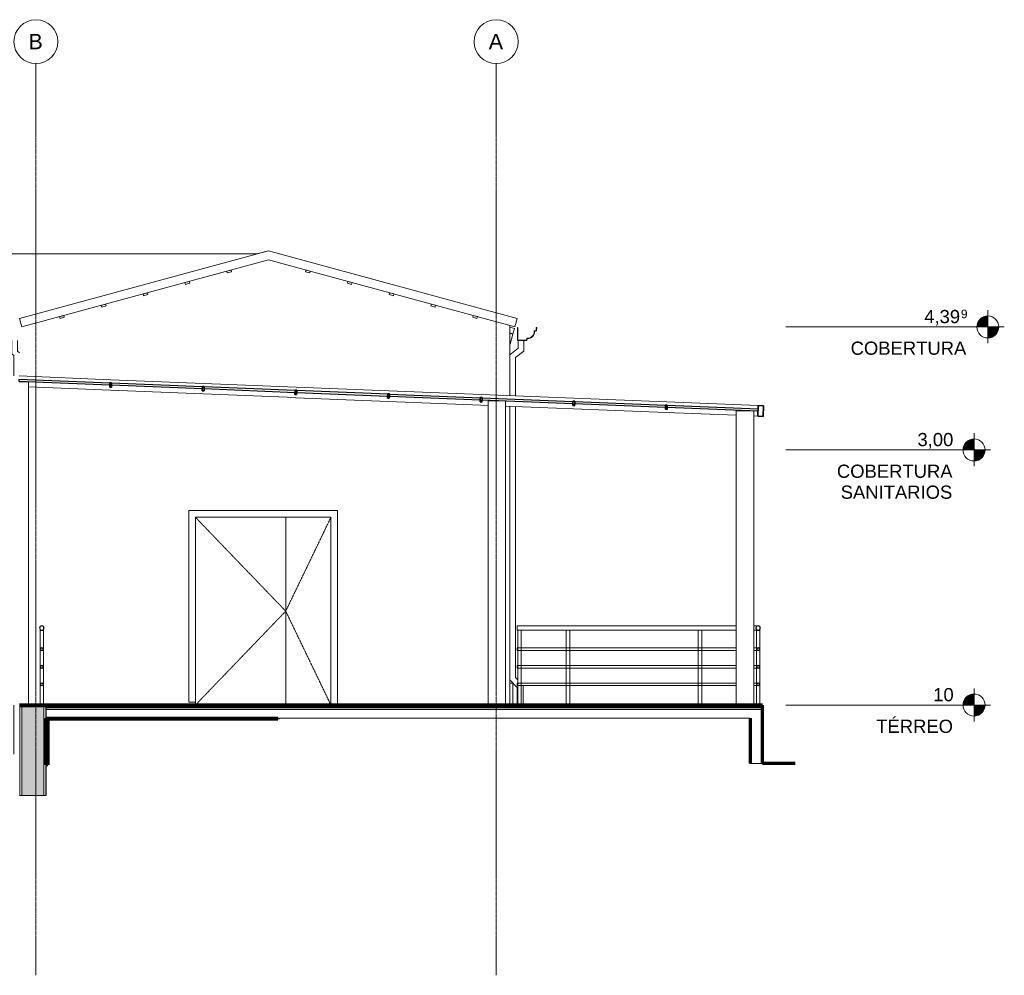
# Model space of a CAD drawing. Header units: millimetres. Extents: x -20585 to 33266, y -2043 to 8822.
# Tile 5 of 9: x -6092 to 5106, y -2043 to 8822. Entities that reach past the tile are written whole.
import ezdxf

# ---------------------------------------------------------------- set-up
doc = ezdxf.new("R2010")
doc.units = ezdxf.units.MM
doc.linetypes.add('_Tracejado pequeno', pattern=[2.25, 1.5, -0.75])
doc.linetypes.add('_Traço - ponto', pattern=[16, 12, -2, 0, -2])
for name, color, linetype, lineweight in [('A-DOOR', 31, 'Continuous', 18), ('A-DOOR-FRAM', 31, 'Continuous', 18), ('A-DOOR-HDLN', 31, '_Tracejado pequeno', 18), ('A-FLOR', 192, 'Continuous', 18), ('A-FLOR-HRAL', 11, 'Continuous', 18), ('A-FLOR-LEVL', 51, 'Continuous', 9), ('A-FLOR-MCUT', 51, 'Continuous', 18), ('A-GENM', 13, 'Continuous', 18), ('A-GLAZ-CURT', 52, 'Continuous', 18), ('A-GLAZ-CWMG', 51, 'Continuous', 18), ('A-ROOF', 132, 'Continuous', 18), ('A-ROOF-OTLN', 132, 'Continuous', 18), ('A-WALL', 113, 'Continuous', 18), ('A-WALL-PATT', 111, 'Continuous', 70), ('S-COLS', 52, 'Continuous', 18), ('S-GRID', 1, 'Continuous', 9), ('S-GRID-IDEN', 1, 'Continuous', 9)]:
    doc.layers.add(name, color=color, linetype=linetype, lineweight=lineweight)
doc.styles.add('Arial', font='arial.ttf', dxfattribs={"height": 150})
doc.styles.add('Arial_1', font='arial.ttf', dxfattribs={"height": 97.483633})
doc.styles.add('Arial_2', font='arial.ttf', dxfattribs={"height": 175})

# ---------------------------------------------------------------- blocks, each defined once
blk = doc.blocks.new('Double_Flush_-_Unequal_2422 - 1_54-4025860-CORTE E - CORTE DE IMPLANTAÇÃO')
at = {"layer": 'A-DOOR'}
for p, q in [((-3067, 3164), (-3067, 1030)), ((-3067, 1030), (-3067, 3164))]:
    blk.add_line(p, q, dxfattribs=at)
at = {"layer": 'A-DOOR-FRAM'}
for p, q in [((-2477, 3240), (-4170, 3240)), ((-4170, 3240), (-4170, 1064)), ((-4093, 3164), (-2553, 3164)), ((-4093, 1064), (-4093, 3164)), ((-2553, 3164), (-2553, 1030)), ((-2477, 1030), (-2477, 3240)), ((-4170, 1064), (-4093, 1064))]:
    blk.add_line(p, q, dxfattribs=at)
at = {"layer": 'A-DOOR-HDLN'}
for p, q in [((-4093, 3164), (-3067, 2097)), ((-2553, 3164), (-3067, 2097)), ((-4093, 1030), (-3067, 2097)), ((-3067, 2097), (-2553, 1030))]:
    blk.add_line(p, q, dxfattribs=at)
blk = doc.blocks.new('Rectangular Mullion - 2x5 cm-4253636-CORTE E - CORTE DE IMPLANTAÇÃO')
at = {"layer": 'A-GLAZ-CWMG'}
for p, q in [((-5591, 5458), (-5639, 5445)), ((-5639, 5445), (-5634, 5425)), ((-5634, 5425), (-5586, 5439)), ((-5586, 5439), (-5591, 5458))]:
    blk.add_line(p, q, dxfattribs=at)
blk = doc.blocks.new('Rectangular Mullion - 2x5 cm-3922211-CORTE E - CORTE DE IMPLANTAÇÃO')
at = {"layer": 'A-GLAZ-CWMG'}
for p, q in [((-935, 5459), (-940, 5440)), ((-940, 5440), (-892, 5426)), ((-887, 5446), (-935, 5459)), ((-892, 5426), (-887, 5446))]:
    blk.add_line(p, q, dxfattribs=at)
blk = doc.blocks.new('Rectangular Mullion - 2x5 cm-3922817-CORTE E - CORTE DE IMPLANTAÇÃO')
at = {"layer": 'A-GLAZ-CWMG'}
for p, q in [((-5116, 5587), (-5164, 5574)), ((-5164, 5574), (-5159, 5555)), ((-5159, 5555), (-5110, 5568)), ((-5110, 5568), (-5116, 5587))]:
    blk.add_line(p, q, dxfattribs=at)
blk = doc.blocks.new('Rectangular Mullion - 2x5 cm-4253694-CORTE E - CORTE DE IMPLANTAÇÃO')
at = {"layer": 'A-GLAZ-CWMG'}
for p, q in [((-4640, 5716), (-4688, 5703)), ((-4635, 5697), (-4640, 5716)), ((-4688, 5703), (-4683, 5684)), ((-4683, 5684), (-4635, 5697))]:
    blk.add_line(p, q, dxfattribs=at)
blk = doc.blocks.new('Rectangular Mullion - 2x5 cm-3922827-CORTE E - CORTE DE IMPLANTAÇÃO')
at = {"layer": 'A-GLAZ-CWMG'}
for p, q in [((-4164, 5845), (-4213, 5832)), ((-4213, 5832), (-4208, 5813)), ((-4208, 5813), (-4159, 5826)), ((-4159, 5826), (-4164, 5845))]:
    blk.add_line(p, q, dxfattribs=at)
blk = doc.blocks.new('Rectangular Mullion - 2x5 cm-4253696-CORTE E - CORTE DE IMPLANTAÇÃO')
at = {"layer": 'A-GLAZ-CWMG'}
for p, q in [((-3689, 5974), (-3737, 5961)), ((-3737, 5961), (-3732, 5942)), ((-3732, 5942), (-3684, 5955)), ((-3684, 5955), (-3689, 5974))]:
    blk.add_line(p, q, dxfattribs=at)
blk = doc.blocks.new('Rectangular Mullion - 4x6_3-3931228-CORTE E - CORTE DE IMPLANTAÇÃO')
at = {"layer": 'A-GLAZ-CWMG'}
for p, q in [((-518, 5325), (-465, 5311)), ((-465, 5311), (-482, 5250)), ((-482, 5250), (-518, 5260))]:
    blk.add_line(p, q, dxfattribs=at)
blk = doc.blocks.new('Railing - 4 cm-V7-CORTE E - CORTE DE IMPLANTAÇÃO')
at = {"layer": 'A-FLOR-HRAL'}
for p, q in [((-428, 1880), (-428, 1030)), ((-408, 1880), (-428, 1880)), ((-388, 1880), (-408, 1880)), ((-388, 1030), (-388, 1880))]:
    blk.add_line(p, q, dxfattribs=at)
blk = doc.blocks.new('Railing - 4 cm-V8-CORTE E - CORTE DE IMPLANTAÇÃO')
at = {"layer": 'A-FLOR-HRAL'}
for p, q in [((2286, 1880), (2286, 1030)), ((2326, 1880), (2286, 1880)), ((2326, 1030), (2326, 1880))]:
    blk.add_line(p, q, dxfattribs=at)
blk = doc.blocks.new('Railing - 4 cm-V1-CORTE E - CORTE DE IMPLANTAÇÃO')
at = {"layer": 'A-FLOR-HRAL'}
for p, q in [((-6651, 1880), (-6651, 1030)), ((-6631, 1880), (-6651, 1880)), ((-6611, 1880), (-6631, 1880)), ((-6611, 1030), (-6611, 1880))]:
    blk.add_line(p, q, dxfattribs=at)
blk = doc.blocks.new('Railing - Railing-3945987-CORTE E - CORTE DE IMPLANTAÇÃO')
at = {"layer": 'A-FLOR-HRAL'}
for p, q in [((2056, 1930), (-433, 1930)), ((-433, 1905), (-433, 1930)), ((-433, 1880), (-433, 1905)), ((2306, 1930), (2256, 1930)), ((-433, 1880), (2056, 1880)), ((2256, 1880), (2286, 1880)), ((-410, 1680), (-433, 1680)), ((-433, 1665), (-433, 1680)), ((142, 1680), (-407, 1680)), ((1642, 1680), (146, 1680)), ((2056, 1680), (1646, 1680)), ((2286, 1680), (2256, 1680)), ((-433, 1650), (-433, 1665)), ((-433, 1650), (-410, 1650)), ((-407, 1650), (142, 1650)), ((146, 1650), (1642, 1650)), ((1646, 1650), (2056, 1650)), ((2256, 1650), (2286, 1650)), ((-410, 1480), (-433, 1480)), ((-433, 1465), (-433, 1480)), ((-433, 1450), (-433, 1465)), ((142, 1480), (-407, 1480)), ((1642, 1480), (146, 1480)), ((2056, 1480), (1646, 1480)), ((2286, 1480), (2256, 1480)), ((-433, 1450), (-410, 1450)), ((-407, 1450), (142, 1450)), ((146, 1450), (1642, 1450)), ((1646, 1450), (2056, 1450)), ((2256, 1450), (2286, 1450)), ((-410, 1280), (-433, 1280)), ((-433, 1265), (-433, 1280)), ((-433, 1250), (-433, 1265)), ((-433, 1250), (-410, 1250)), ((142, 1280), (-407, 1280)), ((-407, 1250), (142, 1250)), ((1642, 1280), (146, 1280)), ((146, 1250), (1642, 1250)), ((2056, 1280), (1646, 1280)), ((1646, 1250), (2056, 1250)), ((2286, 1280), (2256, 1280)), ((2256, 1250), (2286, 1250))]:
    blk.add_line(p, q, dxfattribs=at)
at = {"layer": 'A-FLOR-HRAL', "flags": 128}
for points in [[(2286, 1919), (2285, 1918), (2282, 1911), (2281, 1905)], [(2281, 1905), (2282, 1899), (2285, 1892), (2286, 1891)], [(2298, 1929), (2294, 1927), (2289, 1923), (2287, 1920)], [(2314, 1929), (2313, 1929), (2306, 1930), (2300, 1929), (2299, 1929)], [(2326, 1920), (2324, 1923), (2319, 1927), (2315, 1929)], [(2331, 1905), (2331, 1911), (2328, 1918), (2327, 1919)], [(2327, 1891), (2328, 1892), (2331, 1899), (2331, 1905)], [(2287, 1890), (2289, 1887), (2294, 1883), (2298, 1881)], [(2299, 1881), (2300, 1881), (2306, 1880), (2313, 1881), (2314, 1881)], [(2315, 1881), (2319, 1883), (2324, 1887), (2326, 1890)]]:
    blk.add_lwpolyline(points, dxfattribs=at)
at = {"layer": 'A-FLOR-HRAL', "lineweight": 25}
for centre, radius, start, end in [((2306, 1905), 25, 0, 180), ((2306, 1905), 25, 180, 0), ((2306, 1665), 15, 0, 180), ((2306, 1665), 15, 180, 0), ((2306, 1465), 15, 0, 180), ((2306, 1465), 15, 180, 0), ((2306, 1265), 15, 0, 180), ((2306, 1265), 15, 180, 0)]:
    blk.add_arc(centre, radius, start, end, dxfattribs=at)
for name, p in [('Railing - 4 cm-V7-CORTE E - CORTE DE IMPLANTAÇÃO', (0, 0)), ('Railing - 4 cm-V1-CORTE E - CORTE DE IMPLANTAÇÃO', (6775, 0)), ('Railing - 4 cm-V1-CORTE E - CORTE DE IMPLANTAÇÃO', (8275, 0)), ('Railing - 4 cm-V8-CORTE E - CORTE DE IMPLANTAÇÃO', (0, 0))]:
    blk.add_blockref(name, p)
blk = doc.blocks.new('Rectangular Mullion - 6x12 cm metal-3947379-CORTE E - CORTE DE IMPLANTAÇÃO')
at = {"layer": 'A-GLAZ-CWMG', "lineweight": 35}
for p, q in [((2308, 4434), (2303, 4315)), ((2368, 4432), (2308, 4434)), ((2363, 4312), (2368, 4432)), ((2303, 4315), (2363, 4312))]:
    blk.add_line(p, q, dxfattribs=at)
blk = doc.blocks.new('Rectangular Mullion - 6x12 cm metal-4019201-CORTE E - CORTE DE IMPLANTAÇÃO')
at = {"layer": 'A-GLAZ-CWMG'}
for p, q in [((-5056, 4729), (-6099, 4771)), ((-5060, 4609), (-5991, 4646))]:
    blk.add_line(p, q, dxfattribs=at)
blk = doc.blocks.new('System Panel - Vidro 2cm escuro2-4253584-CORTE E - CORTE DE IMPLANTAÇÃO')
at = {"layer": 'A-GLAZ-CURT', "lineweight": 25}
for p, q in [((1273, 4436), (1272, 4416)), ((1272, 4416), (2306, 4374)), ((2307, 4394), (1273, 4436)), ((2306, 4374), (2307, 4394))]:
    blk.add_line(p, q, dxfattribs=at)
blk = doc.blocks.new('Rectangular Mullion - 6x12 cm metal-4019204-CORTE E - CORTE DE IMPLANTAÇÃO')
at = {"layer": 'A-GLAZ-CWMG'}
for p, q in [((2308, 4434), (1265, 4476)), ((2056, 4324), (1260, 4356)), ((2303, 4315), (2256, 4316))]:
    blk.add_line(p, q, dxfattribs=at)
blk = doc.blocks.new('Rectangular Mullion - 6x12 cm metal-4019205-CORTE E - CORTE DE IMPLANTAÇÃO')
at = {"layer": 'A-GLAZ-CWMG'}
for p, q in [((1265, 4476), (211, 4518)), ((1260, 4356), (207, 4398))]:
    blk.add_line(p, q, dxfattribs=at)
blk = doc.blocks.new('Rectangular Mullion - 6x12 cm metal-V13-CORTE E - CORTE DE IMPLANTAÇÃO')
at = {"layer": 'A-GLAZ-CWMG'}
for p, q in [((211, 4518), (-842, 4560)), ((-766, 4437), (-847, 4441)), ((207, 4398), (-566, 4429))]:
    blk.add_line(p, q, dxfattribs=at)
blk = doc.blocks.new('Rectangular Mullion - 2x5 cm metal-3947376-CORTE E - CORTE DE IMPLANTAÇÃO')
at = {"layer": 'A-GLAZ-CWMG', "lineweight": 35}
for p, q in [((1253, 4442), (1251, 4392)), ((1251, 4392), (1271, 4391)), ((1273, 4441), (1253, 4442)), ((1271, 4391), (1273, 4441))]:
    blk.add_line(p, q, dxfattribs=at)
blk = doc.blocks.new('Railing - 4 cm-V14-CORTE E - CORTE DE IMPLANTAÇÃO')
at = {"layer": 'A-FLOR-HRAL'}
for p, q in [((-5861, 1880), (-5861, 1030)), ((-5821, 1880), (-5861, 1880)), ((-5821, 1030), (-5821, 1880))]:
    blk.add_line(p, q, dxfattribs=at)
blk = doc.blocks.new('Railing - Railing-3948267-CORTE E - CORTE DE IMPLANTAÇÃO')
at = {"layer": 'A-FLOR-HRAL', "lineweight": 25}
for centre, radius, start, end in [((-5841, 1905), 25, 360, 180), ((-5841, 1905), 25, 180, 360), ((-5841, 1665), 15, 0, 180), ((-5841, 1665), 15, 180, 0), ((-5841, 1465), 15, 0, 180), ((-5841, 1465), 15, 180, 0), ((-5841, 1265), 15, 0, 180), ((-5841, 1265), 15, 180, 0)]:
    blk.add_arc(centre, radius, start, end, dxfattribs=at)
blk.add_blockref('Railing - 4 cm-V14-CORTE E - CORTE DE IMPLANTAÇÃO', (0, 0))
blk = doc.blocks.new('Rectangular Mullion - 6x12 cm 2-4090239-CORTE E - CORTE DE IMPLANTAÇÃO')
at = {"layer": 'A-GLAZ-CWMG'}
for p, q in [((-482, 5248), (-518, 5258)), ((-482, 5248), (-513, 5132)), ((-513, 5132), (-518, 5133))]:
    blk.add_line(p, q, dxfattribs=at)
blk = doc.blocks.new('Generic Models 1 - Generic Models 24-4258923-CORTE E - CORTE DE IMPLANTAÇÃO')
at = {"layer": 'A-GENM'}
for p, q in [((-18717, 5072), (-18717, 5174)), ((-18652, 5104), (-18652, 5174)), ((-11578, 5174), (-11578, 5101)), ((-11567, 5110), (-11567, 5174)), ((-11502, 5078), (-11502, 5174)), ((-11478, 5062), (-11478, 5179)), ((-6358, 5179), (-6258, 5179)), ((-6358, 5179), (-6358, 5062)), ((-6258, 5062), (-6258, 5179)), ((-6182, 5174), (-6182, 5021)), ((-6117, 5053), (-6117, 5174)), ((-424, 5175), (-424, 5086)), ((-359, 5055), (-359, 5175)), ((-18717, 5072), (-18413, 4833)), ((-18348, 4864), (-18652, 5104)), ((-11567, 5110), (-11953, 4805)), ((-11888, 4774), (-11502, 5078)), ((-11478, 5062), (-11523, 5062)), ((-11478, 4787), (-11478, 5062)), ((-6258, 5062), (-6358, 5062)), ((-6358, 5062), (-6358, 4787)), ((-6258, 4787), (-6258, 5062)), ((-6093, 5035), (-6117, 5053)), ((-424, 5086), (-518, 5012)), ((-453, 4980), (-359, 5055)), ((-11578, 5018), (-11578, 4787)), ((-6182, 5021), (-6158, 5003)), ((-6158, 5003), (-6158, 4773)), ((-453, 4545), (-453, 4980)), ((-18413, 4833), (-18413, 1342)), ((-11888, 1030), (-11888, 4774)), ((-11578, 843), (-11578, 4787)), ((-11578, 4787), (-11478, 4787)), ((-11478, 4787), (-11478, 843)), ((-6358, 470), (-6358, 4787)), ((-6358, 4787), (-6258, 4787)), ((-6258, 4787), (-6258, 470)), ((-453, 1342), (-453, 4425)), ((-18413, 1342), (-18498, 1257)), ((-18498, 1257), (-18498, 908)), ((-18433, 1230), (-18348, 1315)), ((-518, 1315), (-433, 1230)), ((-428, 1317), (-453, 1342)), ((-368, 1030), (-368, 1250)), ((-18433, 1030), (-18433, 1230)), ((-433, 1230), (-433, 1030)), ((-6158, 1030), (-6158, 470)), ((-18533, 868), (-18533, 908)), ((-18498, 908), (-18533, 908)), ((-11888, 470), (-11888, 831)), ((-11578, 470), (-11578, 638)), ((-11478, 576), (-11478, 470))]:
    blk.add_line(p, q, dxfattribs=at)
blk = doc.blocks.new('Embasamento - Embasamento-4325691-CORTE E - CORTE DE IMPLANTAÇÃO')
at = {"layer": 'A-GENM'}
for p, q in [((-18383, 1280), (-18383, 1030)), ((-18348, 1280), (-18383, 1280)), ((-18348, 1280), (-18348, 1030)), ((-518, 1280), (-483, 1280)), ((-518, 1030), (-518, 1280)), ((-483, 1280), (-483, 1030)), ((-18433, 865), (-18348, 865)), ((-18433, 780), (-18348, 780))]:
    blk.add_line(p, q, dxfattribs=at)
at = {"layer": 'A-GENM', "lineweight": 35}
for p, q in [((-18348, 1030), (-18433, 1030)), ((-18433, 1030), (-18433, 868)), ((-18348, 868), (-18348, 1030)), ((-18433, 868), (-18348, 868))]:
    blk.add_line(p, q, dxfattribs=at)
blk = doc.blocks.new('Level - M_Level Head ABNT-2835562-CORTE E - CORTE DE IMPLANTAÇÃO')
at = {"layer": 'A-FLOR-LEVL'}
h = blk.add_hatch(color=256, dxfattribs=at)
edge = h.paths.add_edge_path(flags=0)
edge.add_line((4762, 1030), (4637, 1030))
edge.add_arc((4762, 1030), 125, 90, 180, ccw=False)
edge.add_line((4762, 1155), (4762, 1030))
h = blk.add_hatch(color=256, dxfattribs=at)
edge = h.paths.add_edge_path(flags=0)
edge.add_arc((4762, 1030), 125, -90, 0, ccw=False)
edge.add_line((4762, 905), (4762, 1030))
edge.add_line((4762, 1030), (4887, 1030))
for p, q in [((4762, 1219), (4762, 844)), ((4762, 1030), (4762, 1155)), ((4569, 1030), (4950, 1030)), ((4637, 1030), (4762, 1030)), ((4887, 1030), (4762, 1030)), ((4762, 1030), (4762, 905))]:
    blk.add_line(p, q, dxfattribs=at)
blk.add_circle((4762, 1030), 125, dxfattribs=at)
for start, end in [(90, 180), (270, 0)]:
    blk.add_arc((4762, 1030), 125, start, end, dxfattribs=at)
blk = doc.blocks.new('Grid - Head Grid-11506-CORTE E - CORTE DE IMPLANTAÇÃO')
at = {"layer": 'S-GRID-IDEN'}
blk.add_circle((-673, 8572), 250, dxfattribs=at)

msp = doc.modelspace()

# ---------------------------------------------------------------- hatches: boundary and pattern name
at = {"layer": 'A-WALL-PATT'}
msp.add_hatch(color=256, dxfattribs=at).paths.add_polyline_path([(-5818, 0), (-5818, 1010), (-6068, 1010), (-6068, 0), (-6014, 0)], flags=0)

# ---------------------------------------------------------------- linework, layer by layer
at = {"layer": 'A-FLOR', "lineweight": 70}
for p, q in [((2356, 1030), (-6091, 1030)), ((2356, 1010), (-5793, 1010)), ((2356, 880), (2356, 1030)), ((-5793, 880), (-3158, 880)), ((-3158, 870), (-5773, 870)), ((-5773, 870), (-5773, 350)), ((-3158, 880), (-3158, 870)), ((-5773, 350), (-5793, 350)), ((2729, 366), (2356, 366))]:
    msp.add_line(p, q, dxfattribs=at)
at = {"layer": 'A-FLOR-LEVL'}
for p, q in [((4918, 5329), (2621, 5329)), ((2621, 3930), (4762, 3930)), ((4762, 1030), (2621, 1030))]:
    msp.add_line(p, q, dxfattribs=at)
at = {"layer": 'A-FLOR-MCUT'}
for p, q in [((-5793, 1010), (-5793, 880)), ((2356, 980), (-5793, 980)), ((-3158, 880), (2216, 880))]:
    msp.add_line(p, q, dxfattribs=at)
at = {"layer": 'A-ROOF'}
for p, q in [((-6093, 5425), (-3262, 6194)), ((-3395, 6158), (-3262, 6194)), ((-3262, 6194), (-434, 5426)), ((-3395, 6158), (-14966, 6158)), ((-3262, 6090), (-6067, 5329)), ((-460, 5330), (-3262, 6090)), ((-6093, 5425), (-6067, 5329)), ((-460, 5330), (-434, 5426)), ((-6067, 5329), (-6067, 5329))]:
    msp.add_line(p, q, dxfattribs=at)
at = {"layer": 'A-ROOF-OTLN'}
for p, q in [((-427, 5324), (-432, 5324)), ((-432, 5324), (-432, 5175)), ((-427, 5180), (-427, 5324)), ((-220, 5288), (-240, 5284)), ((-235, 5280), (-215, 5284)), ((-217, 5324), (-220, 5288)), ((-212, 5323), (-217, 5324)), ((-215, 5284), (-212, 5323)), ((-432, 5175), (-324, 5175)), ((-328, 5180), (-427, 5180)), ((-324, 5200), (-328, 5180)), ((-324, 5175), (-320, 5195))]:
    msp.add_line(p, q, dxfattribs=at)
for radius, start, end in [(80.6, 267.0291, 2.9329), (85.6, 270, 359.964)]:
    msp.add_arc((-320, 5280), radius, start, end, dxfattribs=at)
at = {"layer": 'A-WALL'}
for p, q in [((-518, 4548), (-518, 5346)), ((-518, 1030), (-518, 4427)), ((-6091, 1010), (-6091, 1030)), ((-5793, 1010), (-6091, 1010)), ((-6091, 0), (-6091, 1010)), ((-6068, 0), (-6068, 1010)), ((-5818, 0), (-5818, 1010)), ((-5796, 0), (-5796, 1010)), ((-4093, 1030), (-4093, 1064)), ((-5793, 0), (-5793, 350)), ((2216, 366), (2356, 366)), ((-6093, 0), (-5793, 0))]:
    msp.add_line(p, q, dxfattribs=at)
at = {"layer": 'A-WALL', "lineweight": 70}
for p, q in [((-6091, 1030), (-6093, 1030)), ((-5793, 350), (-5793, 880)), ((2216, 880), (2216, 366)), ((2356, 366), (2356, 880))]:
    msp.add_line(p, q, dxfattribs=at)
at = {"layer": 'S-COLS'}
for p, q in [((-6102, 4706), (-5991, 4706)), ((-5991, 4706), (-5991, 1030)), ((-766, 4489), (-566, 4489)), ((-766, 1030), (-766, 4489)), ((-566, 4489), (-566, 1030)), ((2056, 4376), (2256, 4376)), ((2056, 1030), (2056, 4376)), ((2256, 4376), (2256, 1030))]:
    msp.add_line(p, q, dxfattribs=at)
at = {"layer": 'S-GRID', "linetype": '_Traço - ponto'}
for p, q in [((-5908, -2043), (-5908, 8322)), ((-673, -2043), (-673, 8322))]:
    msp.add_line(p, q, dxfattribs=at)

# ---------------------------------------------------------------- block references
at = {"layer": 'A-DOOR'}
msp.add_blockref('Double_Flush_-_Unequal_2422 - 1_54-4025860-CORTE E - CORTE DE IMPLANTAÇÃO', (0, 0), dxfattribs=at)
at = {"layer": 'A-FLOR-HRAL'}
for name in ['Railing - Railing-3948267-CORTE E - CORTE DE IMPLANTAÇÃO', 'Railing - Railing-3945987-CORTE E - CORTE DE IMPLANTAÇÃO']:
    msp.add_blockref(name, (0, 0), dxfattribs=at)
at = {"layer": 'A-FLOR-LEVL'}
for p in [(156, 4299), (0, 2900), (0, 0)]:
    msp.add_blockref('Level - M_Level Head ABNT-2835562-CORTE E - CORTE DE IMPLANTAÇÃO', p, dxfattribs=at)
at = {"layer": 'A-GENM'}
for name in ['Generic Models 1 - Generic Models 24-4258923-CORTE E - CORTE DE IMPLANTAÇÃO', 'Embasamento - Embasamento-4325691-CORTE E - CORTE DE IMPLANTAÇÃO']:
    msp.add_blockref(name, (0, 0), dxfattribs=at)
at = {"layer": 'A-GLAZ-CURT'}
for p in [(-7374, 295), (-6320, 253), (-5267, 211), (-4214, 169), (-3160, 126), (-2107, 84), (-1053, 42), (0, 0)]:
    msp.add_blockref('System Panel - Vidro 2cm escuro2-4253584-CORTE E - CORTE DE IMPLANTAÇÃO', p, dxfattribs=at)
at = {"layer": 'A-GLAZ-CWMG'}
for name, p in [('Rectangular Mullion - 2x5 cm-4253696-CORTE E - CORTE DE IMPLANTAÇÃO', (0, 0)), ('Rectangular Mullion - 2x5 cm-3922211-CORTE E - CORTE DE IMPLANTAÇÃO', (-1900, 516)), ('Rectangular Mullion - 2x5 cm-3922827-CORTE E - CORTE DE IMPLANTAÇÃO', (0, 0)), ('Rectangular Mullion - 2x5 cm-3922211-CORTE E - CORTE DE IMPLANTAÇÃO', (-1425, 387)), ('Rectangular Mullion - 2x5 cm-4253694-CORTE E - CORTE DE IMPLANTAÇÃO', (0, 0)), ('Rectangular Mullion - 2x5 cm-3922211-CORTE E - CORTE DE IMPLANTAÇÃO', (-950, 258)), ('Rectangular Mullion - 2x5 cm-3922817-CORTE E - CORTE DE IMPLANTAÇÃO', (0, 0)), ('Rectangular Mullion - 2x5 cm-3922211-CORTE E - CORTE DE IMPLANTAÇÃO', (-475, 129)), ('Rectangular Mullion - 2x5 cm-4253636-CORTE E - CORTE DE IMPLANTAÇÃO', (0, 0)), ('Rectangular Mullion - 2x5 cm-3922211-CORTE E - CORTE DE IMPLANTAÇÃO', (0, 0)), ('Rectangular Mullion - 4x6_3-3931228-CORTE E - CORTE DE IMPLANTAÇÃO', (0, 0)), ('Rectangular Mullion - 6x12 cm 2-4090239-CORTE E - CORTE DE IMPLANTAÇÃO', (0, 0)), ('Rectangular Mullion - 6x12 cm metal-4019201-CORTE E - CORTE DE IMPLANTAÇÃO', (0, 0)), ('Rectangular Mullion - 6x12 cm metal-4019205-CORTE E - CORTE DE IMPLANTAÇÃO', (-5267, 211)), ('Rectangular Mullion - 2x5 cm metal-3947376-CORTE E - CORTE DE IMPLANTAÇÃO', (-6320, 253)), ('Rectangular Mullion - 2x5 cm metal-3947376-CORTE E - CORTE DE IMPLANTAÇÃO', (-5267, 211)), ('Rectangular Mullion - 6x12 cm metal-4019205-CORTE E - CORTE DE IMPLANTAÇÃO', (-4214, 169)), ('Rectangular Mullion - 2x5 cm metal-3947376-CORTE E - CORTE DE IMPLANTAÇÃO', (-4214, 169)), ('Rectangular Mullion - 6x12 cm metal-4019205-CORTE E - CORTE DE IMPLANTAÇÃO', (-3160, 126)), ('Rectangular Mullion - 6x12 cm metal-4019205-CORTE E - CORTE DE IMPLANTAÇÃO', (-2107, 84)), ('Rectangular Mullion - 2x5 cm metal-3947376-CORTE E - CORTE DE IMPLANTAÇÃO', (-3160, 126)), ('Rectangular Mullion - 2x5 cm metal-3947376-CORTE E - CORTE DE IMPLANTAÇÃO', (-2107, 84)), ('Rectangular Mullion - 6x12 cm metal-V13-CORTE E - CORTE DE IMPLANTAÇÃO', (0, 0)), ('Rectangular Mullion - 2x5 cm metal-3947376-CORTE E - CORTE DE IMPLANTAÇÃO', (-1053, 42)), ('Rectangular Mullion - 6x12 cm metal-4019205-CORTE E - CORTE DE IMPLANTAÇÃO', (0, 0)), ('Rectangular Mullion - 2x5 cm metal-3947376-CORTE E - CORTE DE IMPLANTAÇÃO', (0, 0)), ('Rectangular Mullion - 6x12 cm metal-4019204-CORTE E - CORTE DE IMPLANTAÇÃO', (0, 0)), ('Rectangular Mullion - 6x12 cm metal-3947379-CORTE E - CORTE DE IMPLANTAÇÃO', (0, 0))]:
    msp.add_blockref(name, p, dxfattribs=at)
at = {"layer": 'S-GRID-IDEN'}
for p in [(-5235, 0), (0, 0)]:
    msp.add_blockref('Grid - Head Grid-11506-CORTE E - CORTE DE IMPLANTAÇÃO', p, dxfattribs=at)

# ---------------------------------------------------------------- texts
at = {"layer": 'A-FLOR-LEVL', "attachment_point": 1}
for s, insert, char_height, width, style in [('4,39', (4195, 5522), 150, 505.06, 'Arial'), ('9', (4612, 5525), 97.5, 96.2, 'Arial_1'), ('COBERTURA', (3358, 5162), 150, 1615.4, 'Arial'), ('3,00', (4118, 4123), 150, 505.06, 'Arial'), ('COBERTURA', (3202, 3763), 150, 1615.4, 'Arial'), ('SANITARIOS', (3245, 3525), 150, 1563.29, 'Arial'), ('10', (4297, 1223), 150, 288.61, 'Arial'), ('TÉRREO', (3649, 863), 150, 1074.26, 'Arial')]:
    msp.add_mtext(s, dxfattribs=dict(at, insert=insert, char_height=char_height, width=width, style=style))
at = {"layer": 'S-GRID-IDEN', "char_height": 175, "width": 200.42, "attachment_point": 1, "style": 'Arial_2'}
for s, insert in [('B', (-5993, 8661)), ('A', (-758, 8661))]:
    msp.add_mtext(s, dxfattribs=dict(at, insert=insert))

doc.saveas('drawing.dxf')
